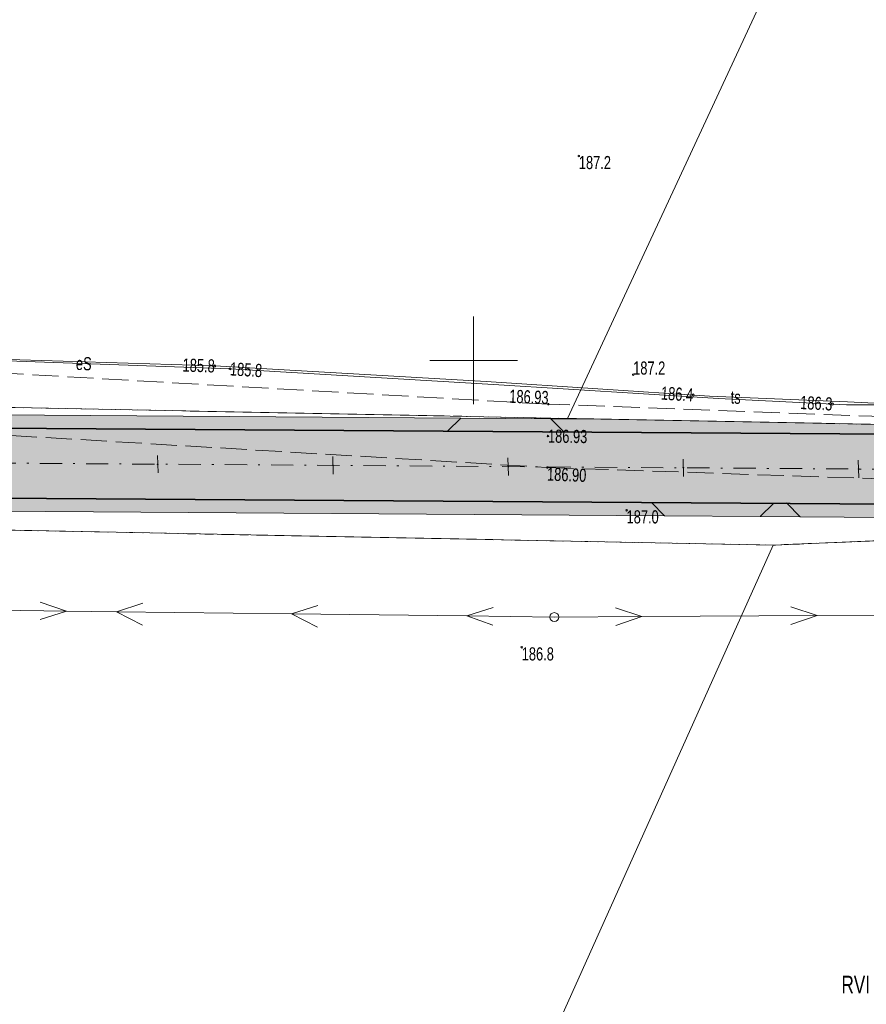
# Model space of a CAD drawing. Header units: millimetres. Extents: x 1024 to 29474, y -14562 to 6512.
# Tile 15 of 83: x 20891 to 20940, y 3028 to 3084. Entities that reach past the tile are written whole.
import ezdxf
from ezdxf.enums import TextEntityAlignment as Align

# ---------------------------------------------------------------- set-up
doc = ezdxf.new("R2010")
doc.units = ezdxf.units.MM
for name, pattern in [('1', [0]), ('2_OTKJ', [2, 1.5, -0.5]), ('4_SUEP_A', [0]), ('4_SUTP_A', [0]), ('DASHDOT', [25.4, 12.7, -6.35, 0, -6.35]), ('EGDE', [0]), ('EGKK', [2, 1.5, -0.5]), ('EGUG', [1, 0.5, -0.5])]:
    doc.linetypes.add(name, pattern=pattern)
for name, color, linetype, lineweight in [('D.O. Kr 15x30', 7, 'Continuous', 35), ('D.O. kresk jezdnia', 254, 'Continuous', 18), ('D.O. opornik 12x25', 1, 'Continuous', 35), ('D.O. oś pikieta', 250, 'DASHDOT', 20), ('D.O. Pobocze', 43, 'Continuous', 13), ('Dzialki', 7, 'EGDE', 18), ('Kontury', 3, 'EGKK', 18), ('Numery_konturow', 3, 'Continuous', 9), ('OTK_L_0', 7, '2_OTKJ', 18), ('OTR_T_0', 7, 'Continuous', 18), ('OTR_T_1', 7, 'Continuous', 18), ('Podzial_sekcyjny_krzyze', 7, '1', 18), ('SUEP_E_T_0', 1, 'Continuous', 0), ('SUEP_L_0', 1, '4_SUEP_A', 18), ('SUER_T_0', 1, 'Continuous', 18), ('SUP_T_2', 7, 'Continuous', 18), ('SUTP_E_T_0', 30, 'Continuous', 0), ('SUTP_L_0', 30, '4_SUTP_A', 18), ('SUTR_T_0', 30, 'Continuous', 18), ('Uzytki', 3, 'EGUG', 18)]:
    doc.layers.add(name, color=color, linetype=linetype, lineweight=lineweight)
doc.styles.get("Standard").update_dxf_attribs({"font": 'arial.ttf'})

# ---------------------------------------------------------------- blocks, each defined once
blk = doc.blocks.new('2_OTRN')
at = {"linetype": 'Continuous'}
blk.add_circle((0, 0), 0.045, dxfattribs=at)
blk = doc.blocks.new('2_OTRS')
at = {"linetype": 'Continuous'}
blk.add_circle((0, 0), 0.045, dxfattribs=at)
blk = doc.blocks.new('4_SUPS')
at = {"linetype": 'Continuous'}
blk.add_circle((0, 0), 0.0625, dxfattribs=at)
blk = doc.blocks.new('4_SUPP')
at = {"linetype": 'Continuous'}
blk.add_circle((0, 0), 0.25, dxfattribs=at)
blk = doc.blocks.new('Wykno-Rudnik')
at = {"layer": 'Dzialki'}
for p, q in [((4788.822376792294, 3103.072323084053), (4769.492376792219, 3061.432323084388)), ((4720.962376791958, 3062.382323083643), (4769.492376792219, 3061.432323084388)), ((4769.492376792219, 3061.432323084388), (4814.342376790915, 3060.562323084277)), ((4781.222376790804, 3054.202323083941), (4717.792376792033, 3055.442323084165)), ((4813.33237679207, 3055.562323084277), (4781.222376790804, 3054.202323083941)), ((4781.222376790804, 3054.202323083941), (4739.072376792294, 2960.382323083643))]:
    blk.add_line(p, q, dxfattribs=at)
at = {"layer": 'Kontury'}
for p, q in [((4720.962376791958, 3062.382323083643), (4769.492376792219, 3061.432323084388)), ((4769.492376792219, 3061.432323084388), (4798.862376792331, 3060.86232308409)), ((4781.222376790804, 3054.202323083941), (4717.792376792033, 3055.442323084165)), ((4813.33237679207, 3055.562323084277), (4781.222376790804, 3054.202323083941))]:
    blk.add_line(p, q, dxfattribs=at)
at = {"layer": 'OTK_L_0', "linetype": '2_OTKJ'}
for p, q in [((4768.392376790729, 3062.242323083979), (4723.612376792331, 3064.802323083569)), ((4823.58237679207, 3060.202323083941), (4768.392376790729, 3062.242323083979)), ((4723.732376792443, 3061.292323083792), (4768.33237679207, 3058.632323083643)), ((4768.33237679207, 3058.632323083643), (4823.142376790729, 3056.752323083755))]:
    blk.add_line(p, q, dxfattribs=at)
at = {"layer": 'Podzial_sekcyjny_krzyze'}
for p, q in [((4764.122376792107, 3062.242323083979), (4764.122376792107, 3067.242323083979)), ((4761.622376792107, 3064.742323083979), (4766.622376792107, 3064.742323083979))]:
    blk.add_line(p, q, dxfattribs=at)
at = {"layer": 'SUEP_L_0', "linetype": '4_SUEP_A'}
for p, q in [((4750.222376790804, 3064.262323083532), (4734.232376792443, 3064.83232308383)), ((4750.222376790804, 3064.262323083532), (4765.252376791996, 3063.372323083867)), ((4765.252376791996, 3063.372323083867), (4778.112376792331, 3062.572323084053)), ((4778.112376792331, 3062.572323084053), (4785.402376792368, 3062.212323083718)), ((4785.402376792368, 3062.212323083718), (4789.252376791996, 3062.192323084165)), ((4740.885530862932, 3050.438525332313), (4739.39171757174, 3050.956716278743)), ((4743.734579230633, 3050.403901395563), (4745.240544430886, 3050.885636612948)), ((4753.73384085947, 3050.28238229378), (4755.239806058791, 3050.764117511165)), ((4763.733102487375, 3050.160863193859), (4765.239067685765, 3050.642598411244)), ((4773.732641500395, 3050.130402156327), (4772.229639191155, 3050.621303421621)), ((4783.732457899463, 3050.190999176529), (4782.229455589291, 3050.681900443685)), ((4740.885530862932, 3050.438525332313), (4730.886269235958, 3050.560044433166)), ((4739.379565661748, 3049.956790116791), (4740.885530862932, 3050.438525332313)), ((4743.734579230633, 3050.403901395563), (4740.885530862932, 3050.438525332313)), ((4753.73384085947, 3050.28238229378), (4743.734579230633, 3050.403901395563)), ((4745.22535454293, 3049.635728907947), (4743.734579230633, 3050.403901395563)), ((4763.733102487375, 3050.160863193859), (4753.73384085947, 3050.28238229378)), ((4755.224616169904, 3049.514209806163), (4753.73384085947, 3050.28238229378)), ((4768.732733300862, 3050.100103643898), (4763.733102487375, 3050.160863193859)), ((4765.226915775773, 3049.642672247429), (4763.733102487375, 3050.160863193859)), ((4773.732641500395, 3050.130402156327), (4768.732733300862, 3050.100103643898)), ((4772.235698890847, 3049.621321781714), (4773.732641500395, 3050.130402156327)), ((4783.732457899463, 3050.190999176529), (4773.732641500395, 3050.130402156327)), ((4782.235515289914, 3049.681918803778), (4783.732457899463, 3050.190999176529)), ((4802.945652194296, 3050.307427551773), (4783.732457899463, 3050.190999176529))]:
    blk.add_line(p, q, dxfattribs=at)
at = {"layer": 'SUTP_L_0', "linetype": '4_SUTP_A'}
for p, q in [((4749.352376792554, 3064.422323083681), (4733.922376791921, 3064.912323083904)), ((4749.352376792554, 3064.422323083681), (4764.852376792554, 3063.532323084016)), ((4764.852376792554, 3063.532323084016), (4777.58237679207, 3062.702323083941)), ((4777.58237679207, 3062.702323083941), (4785.462376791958, 3062.372323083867)), ((4785.462376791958, 3062.372323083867), (4789.252376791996, 3062.192323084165))]:
    blk.add_line(p, q, dxfattribs=at)
at = {"layer": 'Uzytki'}
for p, q in [((4720.962376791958, 3062.382323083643), (4769.492376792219, 3061.432323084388)), ((4769.492376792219, 3061.432323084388), (4798.862376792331, 3060.86232308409)), ((4717.792376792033, 3055.442323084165), (4781.222376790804, 3054.202323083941)), ((4781.222376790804, 3054.202323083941), (4813.33237679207, 3055.562323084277))]:
    blk.add_line(p, q, dxfattribs=at)
at = {"layer": 'OTR_T_0'}
for p in [(4768.392376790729, 3062.242323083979), (4768.372376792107, 3060.422323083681), (4768.33237679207, 3058.632323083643)]:
    blk.add_blockref('2_OTRS', p, dxfattribs=at)
at = {"layer": 'OTR_T_1'}
for p in [(4770.132376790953, 3076.402323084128), (4773.233342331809, 3063.929960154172), (4772.85680574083, 3056.189588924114), (4766.872376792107, 3048.372323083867)]:
    blk.add_blockref('2_OTRN', p, dxfattribs=at)
at = {"layer": 'SUER_T_0'}
for p in [(4750.222376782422, 3064.262323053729), (4784.603740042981, 3062.251761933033)]:
    blk.add_blockref('4_SUPS', p, dxfattribs=at)
at = {"layer": 'SUP_T_2'}
blk.add_blockref('4_SUPP', (4768.732733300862, 3050.100103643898), dxfattribs=at)
at = {"layer": 'SUTR_T_0'}
for p in [(4749.352376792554, 3064.422323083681), (4776.657258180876, 3062.762641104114)]:
    blk.add_blockref('4_SUPS', p, dxfattribs=at)
at = {"layer": 'Numery_konturow', "width": 0.7}
blk.add_text('RVI', height=1, dxfattribs=at).set_placement((4785.123335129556, 3029.636966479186), align=Align.TOP_LEFT)
at = {"layer": 'OTR_T_0', "lineweight": 9, "width": 0.7}
blk.add_text('186.93', height=0.75, rotation=357.8799997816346, dxfattribs=at).set_placement((4768.392376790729, 3062.242323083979), align=Align.RIGHT)
blk.add_text('186.93', height=0.75, rotation=359.3000000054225, dxfattribs=at).set_placement((4768.372376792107, 3060.422323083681), align=Align.MIDDLE_LEFT)
blk.add_text('186.90', height=0.75, rotation=358.0399999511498, dxfattribs=at).set_placement((4768.33237679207, 3058.632323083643), align=Align.TOP_LEFT)
at = {"layer": 'OTR_T_1', "lineweight": 9, "width": 0.7}
for s, p in [('187.2', (4770.132376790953, 3076.402323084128)), ('187.0', (4772.85680574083, 3056.189588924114)), ('186.8', (4766.872376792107, 3048.372323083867))]:
    blk.add_text(s, height=0.75, dxfattribs=at).set_placement(p, align=Align.TOP_LEFT)
blk.add_text('187.2', height=0.75, dxfattribs=at).set_placement((4773.233342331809, 3063.929960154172))
at = {"layer": 'SUEP_E_T_0', "lineweight": 9, "width": 0.7}
blk.add_text('eS', height=0.75, rotation=357.9584257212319, dxfattribs=at).set_placement((4741.877107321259, 3064.559809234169), align=Align.MIDDLE)
at = {"layer": 'SUER_T_0', "lineweight": 9, "width": 0.7}
blk.add_text('185.8', height=0.75, rotation=356.6111933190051, dxfattribs=at).set_placement((4750.222376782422, 3064.262323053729), align=Align.MIDDLE_LEFT)
blk.add_text('186.3', height=0.75, rotation=357.1728754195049, dxfattribs=at).set_placement((4784.603740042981, 3062.251761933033), align=Align.MIDDLE_RIGHT)
at = {"layer": 'SUTP_E_T_0', "lineweight": 9, "width": 0.7}
blk.add_text('ts', height=0.75, rotation=357.6000000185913, dxfattribs=at).set_placement((4779.088535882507, 3062.6392478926), align=Align.MIDDLE)
at = {"layer": 'SUTR_T_0', "lineweight": 9, "width": 0.7}
for s, rotation, p in [('185.8', 358.1811082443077, (4749.352376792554, 3064.422323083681)), ('186.4', 356.269577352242, (4776.657258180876, 3062.762641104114))]:
    blk.add_text(s, height=0.75, rotation=rotation, dxfattribs=at).set_placement(p, align=Align.MIDDLE_RIGHT)

msp = doc.modelspace()

# ---------------------------------------------------------------- hatches: boundary and pattern name
at = {"layer": 'D.O. kresk jezdnia', "lineweight": 5, "ltscale": 0.3}
h = msp.add_hatch(color=256, dxfattribs=at)
h.dxf.hatch_style = 2
h.paths.add_polyline_path([(21652.32810901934, 3055.809806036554), (21656.16381894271, 3048.705339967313, -0.05551602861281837), (21662.38620806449, 3033.311750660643), (21666.34315578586, 3019.191307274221, -0.01291216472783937), (21670.7691486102, 3001.667589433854), (21674.83779725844, 2983.606647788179), (21676.88791733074, 2983.606647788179), (21672.72025384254, 3002.107121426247, 0.0129121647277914), (21668.26896963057, 3019.730974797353), (21664.31202190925, 3033.851418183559, 0.05551602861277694), (21657.9237024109, 3049.655503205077), (21654.07485333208, 3056.784305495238)])
h.paths.add_polyline_path([(21650.58136470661, 3054.835306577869), (21654.40393547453, 3047.755176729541, -0.05551602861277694), (21660.46039421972, 3032.772083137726), (21664.41734194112, 3018.651639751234, -0.0129121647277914), (21668.81804337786, 3001.228057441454), (21672.78767718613, 2983.606647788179), (21674.83779725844, 2983.606647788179), (21670.7691486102, 3001.667589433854, 0.01291216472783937), (21666.34315578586, 3019.19130727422), (21662.38620806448, 3033.311750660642, 0.05551602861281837), (21656.16381894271, 3048.705339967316), (21652.32810901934, 3055.809806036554)])
h.paths.add_polyline_path([(21562.42283301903, 3071.899739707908), (21563.73101682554, 3069.923547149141), (21628.6891158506, 3071.122628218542, -0.2859270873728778), (21651.37977312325, 3057.566304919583), (21652.32810901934, 3055.809806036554), (21654.07485333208, 3056.784305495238), (21653.14887731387, 3058.49938962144), (21653.13965659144, 3058.516468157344), (21653.14887731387, 3058.49938962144, 0.285725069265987), (21628.65220353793, 3073.122287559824)])
h.paths.add_polyline_path([(21563.73101682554, 3069.923547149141), (21565.03920063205, 3067.947354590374), (21628.72602816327, 3069.122968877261, -0.2859270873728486), (21649.60143285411, 3056.651151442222), (21649.61988965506, 3056.616141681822), (21650.58136470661, 3054.835306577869), (21652.32810901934, 3055.809806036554), (21651.37977312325, 3057.566304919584, 0.2859270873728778), (21628.6891158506, 3071.122628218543)])
h.paths.add_polyline_path([(21290.14464391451, 3061.718598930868), (21291.22365973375, 3059.756751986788), (21378.48749339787, 3062.950624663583, 0.007670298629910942), (21393.80651400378, 3063.746767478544), (21416.94617684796, 3065.305595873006, -0.0023118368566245), (21426.17533819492, 3065.884475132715), (21426.67894893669, 3067.916904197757, 0.002466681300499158), (21416.81174936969, 3067.301073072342), (21393.67208652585, 3065.742244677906, -0.007670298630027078), (21378.41434200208, 3064.949286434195)])
h.paths.add_polyline_path([(21291.22365973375, 3059.756751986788), (21292.30267555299, 3057.794905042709), (21378.56064479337, 3060.951962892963, 0.007670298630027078), (21393.94094148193, 3061.751290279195), (21417.08060432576, 3063.310118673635, -0.002156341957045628), (21425.67163043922, 3063.851654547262), (21426.17533819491, 3065.884475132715, 0.0023118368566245), (21416.94617684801, 3065.305595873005), (21393.80651400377, 3063.746767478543, -0.007670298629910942), (21378.4874933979, 3062.950624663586)])
h.paths.add_polyline_path([(21426.67894893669, 3067.916904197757), (21426.17533819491, 3065.884475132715, -0.006897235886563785), (21453.73599770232, 3067.104081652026), (21501.65672310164, 3068.562693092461, -0.002992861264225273), (21537.56000859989, 3069.440448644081), (21563.73101682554, 3069.923547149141), (21562.42283301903, 3071.899739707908), (21537.52309628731, 3071.440107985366, 0.002992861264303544), (21501.59587526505, 3070.561767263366), (21453.67514986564, 3069.103155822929, 0.006742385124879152)])
h.paths.add_polyline_path([(21518.60302765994, 3071.198048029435), (21517.47660262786, 3071.169348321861), (21517.52763880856, 3069.166246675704), (21518.65406384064, 3069.194946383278)])
h.paths.add_polyline_path([(21426.17533819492, 3065.884475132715), (21425.67163043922, 3063.851654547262, -0.007052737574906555), (21453.79684553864, 3065.105007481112), (21501.71757093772, 3066.563618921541, -0.002992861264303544), (21537.59692091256, 3067.4407893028), (21565.03920063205, 3067.947354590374), (21563.73101682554, 3069.923547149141), (21537.56000859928, 3069.440448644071, 0.002992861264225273), (21501.65672310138, 3068.562693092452), (21453.7359977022, 3067.104081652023, 0.006897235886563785)])
h.paths.add_polyline_path([(21144.25798178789, 3056.716451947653), (21142.97458356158, 3054.694494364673), (21248.15278663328, 3056.47061366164, 0.004924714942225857), (21277.72918366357, 3057.261512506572), (21292.30267555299, 3057.794905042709), (21291.22365973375, 3059.756751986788), (21277.65603226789, 3059.260174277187, -0.004924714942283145), (21248.11901792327, 3058.47032855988)])
h.paths.add_polyline_path([(21249.43586078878, 3058.876104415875), (21248.49849443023, 3058.860275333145), (21248.51106987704, 3058.115582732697), (21249.44843623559, 3058.131411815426)])
h.paths.add_polyline_path([(21249.43586078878, 3058.876104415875), (21248.49849443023, 3058.860275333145), (21248.51106987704, 3058.115582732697), (21249.44843623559, 3058.131411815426)])
h.paths.add_polyline_path([(21145.54138001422, 3058.738409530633), (21144.25798178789, 3056.716451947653), (21248.11901792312, 3058.470328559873, 0.004924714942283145), (21277.65603226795, 3059.260174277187), (21291.22365973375, 3059.756751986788), (21290.14464391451, 3061.718598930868), (21277.58288087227, 3061.258836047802, -0.004924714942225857), (21248.08524921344, 3060.470043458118)])
h.paths.add_polyline_path([(21672.78767718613, 2983.606647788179), (21674.30319525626, 2976.87918474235, 0.006289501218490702), (21678.21970353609, 2961.146075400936), (21681.72567559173, 2947.431662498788), (21683.60447119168, 2940.08232308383), (21686.4482894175, 2940.820746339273), (21680.3034797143, 2961.710473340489, -0.01612911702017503), (21676.2543004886, 2977.318716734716), (21674.83779725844, 2983.606647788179)])
h.paths.add_polyline_path([(21674.83779725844, 2983.606647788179), (21676.2543004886, 2977.318716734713, 0.01612911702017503), (21680.3034797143, 2961.710473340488), (21686.4482894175, 2940.820746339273), (21688.60883228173, 2941.381750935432), (21685.5630991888, 2950.917212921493), (21682.22219151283, 2962.274871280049, -0.01612911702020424), (21678.20540572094, 2977.758248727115), (21676.88791733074, 2983.606647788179)])
h.paths.add_polyline_path([(20999.05918192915, 3057.638264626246), (21076.27273195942, 3055.944989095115, 0.00970315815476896), (21095.67715967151, 3055.896079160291), (21144.25798178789, 3056.716451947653), (21145.54138001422, 3058.738409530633), (21095.64339096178, 3057.895794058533, -0.009703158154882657), (21076.3165809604, 3057.944508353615), (20999.88168510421, 3059.620708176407)])
h.paths.add_polyline_path([(20998.23667875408, 3055.655821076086), (21076.22888295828, 3053.945469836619, 0.009703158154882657), (21095.71092838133, 3053.896364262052), (21142.97458356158, 3054.694494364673), (21144.25798178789, 3056.716451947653), (21095.6771596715, 3055.896079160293, -0.00970315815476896), (21076.27273195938, 3055.944989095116), (20999.05918192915, 3057.638264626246)])
h.paths.add_polyline_path([(20871.97062815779, 3057.141210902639, 0.006872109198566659), (20881.64403613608, 3056.94133005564), (20943.82256097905, 3056.511297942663, -0.00375258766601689), (20988.8182793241, 3055.862364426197), (20998.23667875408, 3055.655821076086), (20999.05918192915, 3057.638264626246), (20988.86212832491, 3057.861883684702, 0.003752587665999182), (20943.83639282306, 3058.511250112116), (20881.65786798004, 3058.941282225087, -0.006267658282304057), (20872.88515089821, 3059.11194300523)])
h.paths.add_polyline_path([(20872.8851508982, 3059.111943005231, 0.006267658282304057), (20881.65786798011, 3058.941282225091), (20943.83639282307, 3058.511250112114, -0.003752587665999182), (20988.86212832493, 3057.8618836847), (20999.05918192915, 3057.638264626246), (20999.88168510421, 3059.620708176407), (20988.90597732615, 3059.861402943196, 0.003752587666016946), (20943.85022466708, 3060.511202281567), (20881.67169982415, 3060.941234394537, -0.005655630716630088), (20873.80062135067, 3061.084717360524)])
h.paths.add_polyline_path([(20982.33130597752, 3057.614582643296), (20983.26861718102, 3057.595768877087), (20983.28356381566, 3058.340417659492), (20982.34625261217, 3058.359231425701)])
h.paths.add_polyline_path([(20982.33130597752, 3057.614582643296), (20983.26861718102, 3057.595768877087), (20983.28356381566, 3058.340417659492), (20982.34625261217, 3058.359231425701)])
edge = h.paths.add_edge_path()
edge.add_line((20848.39419959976, 3062.767294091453), (20785.86977215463, 3069.212581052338))
edge.add_line((20785.86977215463, 3069.212581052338), (20785.66469030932, 3067.223123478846))
edge.add_line((20785.66469030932, 3067.223123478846), (20848.18911775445, 3060.777836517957))
edge.add_arc((20884.0784406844, 3408.932911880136), 350.000000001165, -95.88550698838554, -91.83267896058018)
edge.add_line((20872.88515089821, 3059.11194300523), (20873.80062135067, 3061.084717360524))
edge.add_arc((20884.07844068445, 3408.932911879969), 348.0000000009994, 264.11449301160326, 268.30758243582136, ccw=False)
edge = h.paths.add_edge_path()
edge.add_line((20848.18911775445, 3060.777836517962), (20785.66469030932, 3067.223123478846))
edge.add_line((20785.66469030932, 3067.223123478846), (20785.459608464, 3065.233665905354))
edge.add_line((20785.459608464, 3065.233665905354), (20847.98403590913, 3058.788378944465))
edge.add_arc((20884.07844068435, 3408.932911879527), 352.0000000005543, -95.88550698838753, -91.97120292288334)
edge.add_line((20871.97062815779, 3057.141210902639), (20872.8851508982, 3059.111943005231))
edge.add_arc((20884.07844068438, 3408.932911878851), 349.9999999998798, 264.1144930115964, 268.16732103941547, ccw=False)
at = {"layer": 'D.O. Pobocze'}
h = msp.add_hatch(dxfattribs=at)
h.set_pattern_fill('GRAVL1', color=256, scale=0.03, style=2)
h.set_pattern_definition([(228.0128, (12153.59073439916, 0.7619999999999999), (-6.095998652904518, -6.858001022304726), [0.102516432, -10.149145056]), (184.9696999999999, (12153.52215439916, 0.6858), (9.144000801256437, 0.7619933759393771), [0.175921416, -17.41621485]), (132.5104, (12153.34689439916, 0.6705599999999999), (7.619992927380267, -8.38200660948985), [0.124044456, -12.280416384]), (267.2737, (12153.04971439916, 0.4800599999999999), (0.7619969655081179, 15.24000022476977), [0.160201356, -15.859931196]), (292.8337, (12153.04209439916, 0.32004), (-3.810007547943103, 9.143997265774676), [0.15709011, -15.551942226]), (357.2737, (12153.10305439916, 0.17526), (-15.24000022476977, 0.7619969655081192), [0.160201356, -15.859931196]), (37.6942, (12153.26307439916, 0.16764), (-9.906005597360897, -7.619992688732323), [0.211858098, -20.973934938]), (72.2553, (12153.43071439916, 0.29718), (5.334008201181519, 16.76399712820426), [0.200015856, -19.801576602]), (121.4296, (12153.49167439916, 0.48768), (-6.096006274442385, 9.905996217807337), [0.1607438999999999, -15.91366362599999]), (175.2364, (12153.40785439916, 0.62484), (8.382000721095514, -0.76199354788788), [0.1835139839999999, -8.992181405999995]), (222.3973999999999, (12153.22497439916, 0.6400800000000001), (-9.14400560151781, -8.381993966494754), [0.237323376, -23.49503175]), (138.8141, (12153.80409439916, 0.47244), (-5.334002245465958, 4.571997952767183), [0.081001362, -8.019169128]), (171.4692, (12153.74313439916, 0.5257800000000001), (9.905998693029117, -1.52400602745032), [0.1541045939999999, -15.25639138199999]), (225, (12153.59073439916, 0.54864), (-1.06581410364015e-16, -0.7620002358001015), [0.107762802, -0.969867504]), (203.1985999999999, (12153.53739439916, 0.6400800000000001), (3.809999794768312, 1.524001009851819), [0.058032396, -5.74518663]), (291.8014, (12153.48405439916, 0.61722), (-0.7619999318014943, 2.286000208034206), [0.082069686, -4.021426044]), (30.9638, (12153.51453439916, 0.54102), (2.285998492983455, 1.524001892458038), [0.1332958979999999, -4.309889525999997]), (161.5651, (12153.62883439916, 0.6096000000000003), (1.524000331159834, -0.7619987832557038), [0.09638614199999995, -2.313269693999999]), (16.38950000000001, (12153.04209439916, 0.61722), (7.620001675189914, 2.285994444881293), [0.1350264, -13.36764789]), (70.3462, (12153.17163439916, 0.65532), (-3.047996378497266, -8.382001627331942), [0.113279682, -11.214664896]), (293.1986, (12153.62883439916, 0.7619999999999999), (-1.524001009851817, 3.809999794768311), [0.11606403, -5.687154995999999]), (343.6105, (12153.67455439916, 0.65532), (-7.620001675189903, 2.285994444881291), [0.1350263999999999, -13.36764788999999]), (339.444, (12153.04209439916, 0.1447800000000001), (-3.810001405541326, 1.523996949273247), [0.13021056, -6.380320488]), (294.7751, (12153.16401439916, 0.09906), (-3.809994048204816, 8.382002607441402), [0.109101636, -10.80107796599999]), (66.80140000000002, (12153.63645439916, 0), (1.524001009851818, 3.80999979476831), [0.11606403, -5.687154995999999]), (17.354, (12153.68217439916, 0.10668), (-9.90600153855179, -3.047995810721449), [0.1277348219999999, -12.64571308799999]), (69.444, (12153.26307439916, 0), (-1.52399694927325, -3.810001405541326), [0.06510528, -6.445425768]), (101.3099, (12153.59073439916, 0), (-0.7619981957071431, 3.048000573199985), [0.03885437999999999, -3.846598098]), (165.9638, (12153.58311439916, 0.03810000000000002), (2.286000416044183, -0.7619985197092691), [0.15709011, -2.9847159]), (186.0089999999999, (12153.43071439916, 0.07620000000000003), (7.619999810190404, 0.7619994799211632), [0.1455801, -14.412409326]), (303.6901, (12153.51453439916, 0.47244), (-0.7620010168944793, 1.523999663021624), [0.109897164, -2.637532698]), (353.1572, (12153.57549439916, 0.3809999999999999), (12.95399951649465, -1.524006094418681), [0.191867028, -18.994803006]), (60.94540000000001, (12153.76599439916, 0.35814), (-3.04800002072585, -5.334000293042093), [0.07845247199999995, -7.766817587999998]), (90, (12153.80409439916, 0.42672), (-0.7619999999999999, 0.7619999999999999), [0.04572, -0.71628]), (120.2564, (12153.41547439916, 0.09906), (3.047996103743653, -5.334001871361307), [0.105860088, -10.48018224]), (48.01280000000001, (12153.36213439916, 0.1905), (6.095998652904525, 6.858001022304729), [0.205032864, -10.046628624]), (0, (12153.49929439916, 0.3429), (0.7619999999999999, 0.7619999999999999), [0.19812, -0.5638799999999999]), (325.3047999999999, (12153.69741439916, 0.3429), (-7.61999562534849, 5.334006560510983), [0.120482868, -11.927794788]), (254.0546, (12153.79647439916, 0.27432), (-0.7619999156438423, -3.048000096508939), [0.110948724, -5.436495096]), (207.6459999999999, (12153.76599439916, 0.16764), (-14.47799680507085, -7.620005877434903), [0.18064353, -17.883739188]), (175.4261, (12153.60597439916, 0.08381999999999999), (-9.906000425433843, 0.7619960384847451), [0.1911088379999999, -18.91975438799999])])
h.paths.add_polyline_path([(20787.89665739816, 3064.982444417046), (20787.0737051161, 3064.31330351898), (20847.90713021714, 3058.042332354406, 0.02395595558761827), (20881.63884919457, 3056.191347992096), (20928.05791278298, 3055.870309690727), (20927.31311766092, 3056.62547869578), (20881.64403613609, 3056.941330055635, -0.02395595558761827), (20847.98403590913, 3058.78837894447)])
h.paths.add_polyline_path([(20774.74588970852, 3065.951078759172, -0.008741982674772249), (20777.30486202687, 3065.906379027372, -0.01241046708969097), (20780.92166615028, 3065.689541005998), (20781.59050079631, 3064.876301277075, 0.02372379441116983), (20774.74588970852, 3065.201244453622), (20774.74584247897, 3065.951078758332)])
h = msp.add_hatch(dxfattribs=at)
h.set_pattern_fill('GRAVL1', color=256, scale=0.03, style=2)
h.set_pattern_definition([(228.0128, (12153.59073439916, 0.7619999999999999), (-6.095998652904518, -6.858001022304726), [0.102516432, -10.149145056]), (184.9696999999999, (12153.52215439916, 0.6858), (9.144000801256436, 0.761993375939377), [0.175921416, -17.41621485]), (132.5104, (12153.34689439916, 0.6705599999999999), (7.619992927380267, -8.38200660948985), [0.124044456, -12.280416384]), (267.2737, (12153.04971439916, 0.4800599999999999), (0.7619969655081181, 15.24000022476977), [0.160201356, -15.859931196]), (292.8337, (12153.04209439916, 0.32004), (-3.810007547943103, 9.143997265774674), [0.15709011, -15.551942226]), (357.2737, (12153.10305439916, 0.17526), (-15.24000022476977, 0.7619969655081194), [0.160201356, -15.859931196]), (37.6942, (12153.26307439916, 0.16764), (-9.906005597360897, -7.619992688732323), [0.211858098, -20.973934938]), (72.2553, (12153.43071439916, 0.29718), (5.334008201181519, 16.76399712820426), [0.200015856, -19.801576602]), (121.4296, (12153.49167439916, 0.48768), (-6.096006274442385, 9.905996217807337), [0.1607438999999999, -15.91366362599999]), (175.2364, (12153.40785439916, 0.62484), (8.382000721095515, -0.76199354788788), [0.1835139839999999, -8.992181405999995]), (222.3973999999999, (12153.22497439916, 0.6400800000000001), (-9.14400560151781, -8.381993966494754), [0.237323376, -23.49503175]), (138.8141, (12153.80409439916, 0.47244), (-5.334002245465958, 4.571997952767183), [0.081001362, -8.019169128]), (171.4692, (12153.74313439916, 0.5257800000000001), (9.905998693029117, -1.52400602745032), [0.1541045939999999, -15.25639138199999]), (225, (12153.59073439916, 0.54864), (-1.06581410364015e-16, -0.7620002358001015), [0.107762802, -0.969867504]), (203.1985999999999, (12153.53739439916, 0.6400800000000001), (3.80999979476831, 1.524001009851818), [0.058032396, -5.74518663]), (291.8014, (12153.48405439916, 0.61722), (-0.7619999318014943, 2.286000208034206), [0.082069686, -4.021426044]), (30.9638, (12153.51453439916, 0.54102), (2.285998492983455, 1.524001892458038), [0.1332958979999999, -4.309889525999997]), (161.5651, (12153.62883439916, 0.6096000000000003), (1.524000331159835, -0.7619987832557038), [0.09638614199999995, -2.313269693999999]), (16.38950000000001, (12153.04209439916, 0.61722), (7.620001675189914, 2.285994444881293), [0.1350264, -13.36764789]), (70.3462, (12153.17163439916, 0.65532), (-3.047996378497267, -8.382001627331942), [0.113279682, -11.214664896]), (293.1986, (12153.62883439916, 0.7619999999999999), (-1.524001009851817, 3.809999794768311), [0.11606403, -5.687154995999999]), (343.6105, (12153.67455439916, 0.65532), (-7.620001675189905, 2.285994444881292), [0.1350263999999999, -13.36764788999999]), (339.444, (12153.04209439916, 0.1447800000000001), (-3.810001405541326, 1.523996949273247), [0.13021056, -6.380320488]), (294.7751, (12153.16401439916, 0.09906), (-3.809994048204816, 8.382002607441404), [0.109101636, -10.80107796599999]), (66.80140000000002, (12153.63645439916, 0), (1.524001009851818, 3.80999979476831), [0.11606403, -5.687154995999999]), (17.354, (12153.68217439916, 0.10668), (-9.90600153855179, -3.047995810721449), [0.1277348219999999, -12.64571308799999]), (69.444, (12153.26307439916, 0), (-1.52399694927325, -3.810001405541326), [0.06510528, -6.445425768]), (101.3099, (12153.59073439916, 0), (-0.7619981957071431, 3.048000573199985), [0.03885437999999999, -3.846598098]), (165.9638, (12153.58311439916, 0.03810000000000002), (2.286000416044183, -0.7619985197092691), [0.15709011, -2.9847159]), (186.0089999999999, (12153.43071439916, 0.07620000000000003), (7.619999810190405, 0.7619994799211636), [0.1455801, -14.412409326]), (303.6901, (12153.51453439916, 0.47244), (-0.7620010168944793, 1.523999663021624), [0.109897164, -2.637532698]), (353.1572, (12153.57549439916, 0.3809999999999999), (12.95399951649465, -1.524006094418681), [0.191867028, -18.994803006]), (60.94540000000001, (12153.76599439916, 0.35814), (-3.04800002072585, -5.334000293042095), [0.07845247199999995, -7.766817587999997]), (90, (12153.80409439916, 0.42672), (-0.7619999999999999, 0.7619999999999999), [0.04572, -0.71628]), (120.2564, (12153.41547439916, 0.09906), (3.047996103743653, -5.334001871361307), [0.105860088, -10.48018224]), (48.01280000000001, (12153.36213439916, 0.1905), (6.095998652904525, 6.858001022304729), [0.205032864, -10.046628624]), (0, (12153.49929439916, 0.3429), (0.7619999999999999, 0.7619999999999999), [0.19812, -0.5638799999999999]), (325.3047999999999, (12153.69741439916, 0.3429), (-7.61999562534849, 5.334006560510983), [0.120482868, -11.927794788]), (254.0546, (12153.79647439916, 0.27432), (-0.7619999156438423, -3.048000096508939), [0.110948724, -5.436495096]), (207.6459999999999, (12153.76599439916, 0.16764), (-14.47799680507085, -7.620005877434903), [0.18064353, -17.883739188]), (175.4261, (12153.60597439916, 0.08381999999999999), (-9.906000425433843, 0.7619960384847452), [0.1911088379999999, -18.91975438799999])])
h.paths.add_polyline_path([(21671.74993793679, 2984.800505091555), (21672.93738508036, 2979.529365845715), (21673.83387403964, 2978.96252588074), (21672.31682926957, 2985.696766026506)])
h.paths.add_polyline_path([(20780.92166615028, 3065.689541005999), (20781.59050079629, 3064.876301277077), (20787.0737051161, 3064.31330351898), (20787.89665739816, 3064.982444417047), (20786.89076877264, 3065.086135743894), (20785.459608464, 3065.233665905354), (20782.23137706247, 3065.566445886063, 0.004505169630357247)])
h.paths.add_polyline_path([(21002.79066744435, 3054.805772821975), (21008.0024110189, 3054.691480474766), (21008.76868495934, 3055.424856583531), (21001.98845396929, 3055.573545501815)])
h.paths.add_polyline_path([(21153.80328241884, 3054.877356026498), (21154.56583877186, 3054.140126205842), (21160.73849470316, 3054.244362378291), (21161.4757245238, 3055.006918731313)])
h.paths.add_polyline_path([(20866.98351910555, 3061.353045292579, 0.005017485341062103), (20873.96234257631, 3061.079976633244), (20873.237351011, 3061.852181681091), (20867.76290975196, 3062.066416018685)])
h.paths.add_polyline_path([(21171.1532494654, 3055.170340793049), (21178.15221348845, 3055.288530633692), (21177.41501008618, 3054.525974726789), (21171.9147360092, 3054.433092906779), (21171.1532494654, 3055.170340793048), (21171.15243594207, 3055.171128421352)])
h.paths.add_polyline_path([(21270.64192325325, 3057.018869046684), (21270.64150221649, 3057.019263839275), (21270.64192325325, 3057.018869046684), (21271.41568466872, 3056.293337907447), (21275.81051104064, 3056.442049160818), (21276.53374267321, 3057.218235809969), (21270.65430794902, 3057.019263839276, -2.06241455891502e-06)])
h.paths.add_polyline_path([(20928.05791278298, 3055.870309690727), (20933.52523721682, 3055.83249719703), (20934.28040622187, 3056.577292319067), (20927.31311766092, 3056.62547869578)])
h.paths.add_polyline_path([(21039.88581348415, 3053.992284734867), (21045.52024154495, 3053.868723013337), (21046.28650464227, 3054.602099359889), (21039.15243713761, 3054.758547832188)])
h.paths.add_polyline_path([(21080.31227379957, 3053.122467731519), (21085.78946312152, 3053.076881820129), (21086.54163136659, 3053.825282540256), (21086.5423600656, 3053.826007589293), (21080.56313062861, 3053.869141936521, -0.0004950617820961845), (21079.56914818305, 3053.883338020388), (21080.31227379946, 3053.122467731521)])
h.paths.add_polyline_path([(21181.41266881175, 3055.343589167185), (21182.17522516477, 3054.60635934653), (21187.69630141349, 3054.699592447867), (21188.43291491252, 3055.46151130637), (21188.43353123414, 3055.462148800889)])
h.paths.add_polyline_path([(21138.92886676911, 3054.626175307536), (21139.67553420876, 3053.888677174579), (21145.20235340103, 3053.982007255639), (21145.9421808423, 3054.744607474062)])
h.paths.add_polyline_path([(21203.47814524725, 3055.716203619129), (21204.24070160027, 3054.978973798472), (21209.73966997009, 3055.071833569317), (21210.47689979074, 3055.834389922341)])
h.paths.add_polyline_path([(21064.46616233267, 3058.204385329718), (21071.46343689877, 3058.050936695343), (21070.73005990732, 3058.817199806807), (21065.22384523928, 3058.937949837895)])
h.paths.add_polyline_path([(20935.07069425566, 3056.571826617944), (20935.81548937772, 3055.81665761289), (20941.27078896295, 3055.7789282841), (20942.025957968, 3056.523723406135)])
h.paths.add_polyline_path([(21294.12795413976, 3057.861710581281), (21294.9048840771, 3057.139644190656), (21300.42709594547, 3057.341758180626), (21301.16918332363, 3058.119420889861)])
h.paths.add_polyline_path([(21276.73024107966, 3057.225283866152, 0.0001663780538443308), (21277.72918366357, 3057.261512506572), (21282.47197947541, 3057.435099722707), (21283.71504709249, 3057.480596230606), (21283.05094143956, 3056.705787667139), (21277.51125982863, 3056.503054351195)])
h.paths.add_polyline_path([(21014.75482048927, 3059.294543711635), (21014.75422262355, 3059.29398697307), (21014.75482048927, 3059.294543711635), (21021.74356630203, 3059.141282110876), (21021.01284013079, 3059.907487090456), (21015.54188268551, 3060.027463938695)])
h.paths.add_polyline_path([(20965.9418328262, 3056.276709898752, -0.0005426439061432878), (20972.44844703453, 3056.17663219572), (20971.694586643, 3055.455136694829, -1.350933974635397e-05), (20966.6950226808, 3055.555856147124), (20965.9418328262, 3056.276709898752), (20965.93714406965, 3056.281197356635)])
h.paths.add_polyline_path([(21105.64064717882, 3054.064045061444), (21106.40320353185, 3053.326815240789), (21111.88890661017, 3053.419451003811), (21112.62475559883, 3054.181984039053), (21105.64064717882, 3054.064045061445), (21105.63765268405, 3054.066940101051)])
h.paths.add_polyline_path([(20915.6801439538, 3060.706029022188), (20922.31554307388, 3060.660138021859), (20921.57074795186, 3061.415307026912), (20916.43531295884, 3061.450824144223)])
h.paths.add_polyline_path([(21082.25982214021, 3057.849655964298, 0.003202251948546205), (21088.63860159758, 3057.826781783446), (21088.27408982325, 3058.190910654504), (21088.24980872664, 3058.215166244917), (21086.85000801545, 3058.592852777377), (21082.99830168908, 3058.592852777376)])
h.paths.add_polyline_path([(21173.94656166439, 3059.218081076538), (21180.51508045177, 3059.329002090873), (21179.92342549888, 3059.903347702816), (21174.51091819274, 3059.801825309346)])
h.paths.add_polyline_path([(21192.01847010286, 3059.523257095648), (21198.46887536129, 3059.632183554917), (21198.46872214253, 3059.632327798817), (21197.82055812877, 3060.242525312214), (21192.61836747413, 3060.143763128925)])
h.paths.add_polyline_path([(21238.30221033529, 3056.304269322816), (21238.75446006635, 3055.867040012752), (21243.77401601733, 3055.890717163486), (21244.30665412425, 3056.405664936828)])
h.paths.add_polyline_path([(20940.19543447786, 3060.536479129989), (20943.85022466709, 3060.511202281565, -0.0001981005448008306), (20946.22895232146, 3060.493808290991), (20945.74464697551, 3060.981870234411), (20945.74464697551, 3060.982092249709), (20945.49469400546, 3060.986940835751), (20940.74540370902, 3061.078893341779)])
h.paths.add_polyline_path([(21138.15288068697, 3058.613641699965), (21144.17067799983, 3058.715262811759), (21144.17042921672, 3058.715503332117), (21143.6448502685, 3059.223626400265), (21138.64441638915, 3059.131025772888)])
h.paths.add_polyline_path([(21108.69767300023, 3058.57668988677), (21108.24512630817, 3058.108596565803), (21108.24481681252, 3058.10827643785), (21108.24512630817, 3058.108596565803), (21114.15395371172, 3058.20837752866), (21113.67783641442, 3058.66868169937), (21112.79447119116, 3058.652323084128)])
h.paths.add_polyline_path([(20934.28040622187, 3056.577292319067), (20933.52523721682, 3055.832497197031), (20935.81548937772, 3055.81665761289), (20935.07069425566, 3056.571826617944)])
h = msp.add_hatch(dxfattribs=at)
h.set_pattern_fill('GRAVL1', color=256, scale=0.03, style=2)
h.set_pattern_definition([(228.0128, (12153.59073439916, 0.7619999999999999), (-6.095998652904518, -6.858001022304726), [0.102516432, -10.149145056]), (184.9696999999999, (12153.52215439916, 0.6858), (9.144000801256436, 0.761993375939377), [0.175921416, -17.41621485]), (132.5104, (12153.34689439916, 0.6705599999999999), (7.619992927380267, -8.38200660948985), [0.124044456, -12.280416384]), (267.2737, (12153.04971439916, 0.4800599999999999), (0.7619969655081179, 15.24000022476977), [0.160201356, -15.859931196]), (292.8337, (12153.04209439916, 0.32004), (-3.810007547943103, 9.143997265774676), [0.15709011, -15.551942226]), (357.2737, (12153.10305439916, 0.17526), (-15.24000022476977, 0.7619969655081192), [0.160201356, -15.859931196]), (37.6942, (12153.26307439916, 0.16764), (-9.906005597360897, -7.619992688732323), [0.211858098, -20.973934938]), (72.2553, (12153.43071439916, 0.29718), (5.334008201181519, 16.76399712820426), [0.200015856, -19.801576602]), (121.4296, (12153.49167439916, 0.48768), (-6.096006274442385, 9.905996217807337), [0.1607438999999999, -15.91366362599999]), (175.2364, (12153.40785439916, 0.62484), (8.382000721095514, -0.76199354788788), [0.1835139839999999, -8.992181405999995]), (222.3973999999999, (12153.22497439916, 0.6400800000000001), (-9.14400560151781, -8.381993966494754), [0.237323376, -23.49503175]), (138.8141, (12153.80409439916, 0.47244), (-5.334002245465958, 4.571997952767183), [0.081001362, -8.019169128]), (171.4692, (12153.74313439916, 0.5257800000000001), (9.905998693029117, -1.52400602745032), [0.1541045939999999, -15.25639138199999]), (225, (12153.59073439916, 0.54864), (-1.06581410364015e-16, -0.7620002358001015), [0.107762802, -0.969867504]), (203.1985999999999, (12153.53739439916, 0.6400800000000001), (3.80999979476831, 1.524001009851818), [0.058032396, -5.74518663]), (291.8014, (12153.48405439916, 0.61722), (-0.7619999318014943, 2.286000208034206), [0.082069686, -4.021426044]), (30.9638, (12153.51453439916, 0.54102), (2.285998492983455, 1.524001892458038), [0.1332958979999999, -4.309889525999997]), (161.5651, (12153.62883439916, 0.6096000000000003), (1.524000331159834, -0.7619987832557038), [0.09638614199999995, -2.313269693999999]), (16.38950000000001, (12153.04209439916, 0.61722), (7.620001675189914, 2.285994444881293), [0.1350264, -13.36764789]), (70.3462, (12153.17163439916, 0.65532), (-3.047996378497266, -8.382001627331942), [0.113279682, -11.214664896]), (293.1986, (12153.62883439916, 0.7619999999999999), (-1.524001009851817, 3.809999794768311), [0.11606403, -5.687154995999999]), (343.6105, (12153.67455439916, 0.65532), (-7.620001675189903, 2.285994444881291), [0.1350263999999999, -13.36764788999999]), (339.444, (12153.04209439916, 0.1447800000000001), (-3.810001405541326, 1.523996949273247), [0.13021056, -6.380320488]), (294.7751, (12153.16401439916, 0.09906), (-3.809994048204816, 8.382002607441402), [0.109101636, -10.80107796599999]), (66.80140000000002, (12153.63645439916, 0), (1.524001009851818, 3.80999979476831), [0.11606403, -5.687154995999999]), (17.354, (12153.68217439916, 0.10668), (-9.90600153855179, -3.047995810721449), [0.1277348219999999, -12.64571308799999]), (69.444, (12153.26307439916, 0), (-1.52399694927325, -3.810001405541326), [0.06510528, -6.445425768]), (101.3099, (12153.59073439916, 0), (-0.7619981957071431, 3.048000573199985), [0.03885437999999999, -3.846598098]), (165.9638, (12153.58311439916, 0.03810000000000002), (2.286000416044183, -0.7619985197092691), [0.15709011, -2.9847159]), (186.0089999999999, (12153.43071439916, 0.07620000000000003), (7.619999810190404, 0.7619994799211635), [0.1455801, -14.412409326]), (303.6901, (12153.51453439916, 0.47244), (-0.7620010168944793, 1.523999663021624), [0.109897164, -2.637532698]), (353.1572, (12153.57549439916, 0.3809999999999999), (12.95399951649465, -1.524006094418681), [0.191867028, -18.994803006]), (60.94540000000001, (12153.76599439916, 0.35814), (-3.04800002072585, -5.334000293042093), [0.07845247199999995, -7.766817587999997]), (90, (12153.80409439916, 0.42672), (-0.7619999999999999, 0.7619999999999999), [0.04572, -0.71628]), (120.2564, (12153.41547439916, 0.09906), (3.047996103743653, -5.334001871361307), [0.105860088, -10.48018224]), (48.01280000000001, (12153.36213439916, 0.1905), (6.095998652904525, 6.858001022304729), [0.205032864, -10.046628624]), (0, (12153.49929439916, 0.3429), (0.7619999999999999, 0.7619999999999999), [0.19812, -0.5638799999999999]), (325.3047999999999, (12153.69741439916, 0.3429), (-7.61999562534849, 5.334006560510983), [0.120482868, -11.927794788]), (254.0546, (12153.79647439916, 0.27432), (-0.7619999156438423, -3.048000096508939), [0.110948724, -5.436495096]), (207.6459999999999, (12153.76599439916, 0.16764), (-14.47799680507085, -7.620005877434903), [0.18064353, -17.883739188]), (175.4261, (12153.60597439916, 0.08381999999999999), (-9.906000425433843, 0.7619960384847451), [0.1911088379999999, -18.91975438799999])])
h.paths.add_polyline_path([(20945.74464697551, 3060.981870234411), (20946.22895232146, 3060.49380829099, -0.003554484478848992), (20988.90597732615, 3059.861402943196), (21014.75482048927, 3059.294543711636), (21015.54188268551, 3060.027463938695), (20988.92242070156, 3060.611222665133, 0.0004427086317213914), (20983.60622536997, 3060.72309639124), (20967.38447119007, 3060.562323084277), (20951.90447119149, 3060.86232308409)])
h.paths.add_polyline_path([(21021.74356630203, 3059.141282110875), (21021.01284013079, 3059.907487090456), (21065.22384523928, 3058.937949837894), (21064.46616598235, 3058.204388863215), (21064.46616233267, 3058.204385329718)])
h.paths.add_polyline_path([(20873.23735101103, 3061.85218168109, 0.006077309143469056), (20881.67688676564, 3061.691216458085), (20916.43531295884, 3061.450824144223), (20915.6801439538, 3060.706029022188), (20881.67169982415, 3060.941234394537, -0.005539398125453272), (20873.96234257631, 3061.079976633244)])
h.paths.add_polyline_path([(21114.15395371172, 3058.208377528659), (21138.15288068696, 3058.613641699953), (21138.15288098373, 3058.613641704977), (21138.15288068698, 3058.613641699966), (21138.64441638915, 3059.131025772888), (21113.67783641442, 3058.66868169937)])
h.paths.add_polyline_path([(20922.31554307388, 3060.660138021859), (20940.19543447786, 3060.536479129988), (20940.74540370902, 3061.078893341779), (20924.43026481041, 3061.395530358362), (20921.57074795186, 3061.415307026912)])
h.paths.add_polyline_path([(21088.24980872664, 3058.215166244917), (21088.33447119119, 3058.192323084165), (21090.04447119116, 3058.232323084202), (21108.69767300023, 3058.57668988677), (21108.24512630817, 3058.108596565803), (21095.64339096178, 3057.895794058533, -0.003516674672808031), (21088.63860159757, 3057.826781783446)])
h.paths.add_polyline_path([(21071.69462985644, 3058.045866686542), (21076.31658096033, 3057.944508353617, 0.002797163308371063), (21081.88774358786, 3057.853512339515), (21081.37724884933, 3058.609307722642, -0.002536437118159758), (21076.33302433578, 3058.694328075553), (21072.26472034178, 3058.783545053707)])
h.paths.add_polyline_path([(21081.88774358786, 3057.853512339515), (21081.37724884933, 3058.609307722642, 0.0008150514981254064), (21082.99830168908, 3058.592852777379), (21082.25982214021, 3057.849655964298, -0.0001867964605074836)])
h.paths.add_polyline_path([(21071.69462985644, 3058.045866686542), (21071.46343689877, 3058.050936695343), (21070.73005990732, 3058.817199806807), (21072.26472034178, 3058.783545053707)])

# ---------------------------------------------------------------- linework, layer by layer
at = {"layer": 'D.O. Kr 15x30'}
for p, q in [((20943.85022466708, 3060.511202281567), (20881.67169982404, 3060.941234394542)), ((20943.82256097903, 3056.511297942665), (20881.64403613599, 3056.94133005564))]:
    msp.add_line(p, q, dxfattribs=at)
at = {"layer": 'D.O. opornik 12x25'}
for p in [(20899.1420727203, 3058.820359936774), (20909.14183356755, 3058.751200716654), (20919.1415944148, 3058.682041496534), (20929.14135526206, 3058.612882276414), (20939.14111610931, 3058.543723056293)]:
    msp.add_point(p, dxfattribs=at)
at = {"layer": 'D.O. oś pikieta', "color": 0, "ltscale": 0.1}
for p, q in [((20899.12816020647, 3059.320166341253), (20899.15598523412, 3058.320553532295)), ((20909.12792105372, 3059.251007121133), (20909.15574608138, 3058.251394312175)), ((20919.12768190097, 3059.181847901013), (20919.15550692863, 3058.182235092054)), ((20929.12744274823, 3059.112688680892), (20929.15526777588, 3058.113075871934)), ((20939.12720359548, 3059.043529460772), (20939.15502862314, 3058.043916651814))]:
    msp.add_line(p, q, dxfattribs=at)
at = {"layer": 'D.O. oś pikieta', "ltscale": 0.1}
msp.add_line((20943.83639282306, 3058.511250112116), (20881.65786798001, 3058.941282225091), dxfattribs=at)
at = {"layer": 'D.O. Pobocze'}
for p, q in [((20916.43531295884, 3061.450824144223), (20881.67688676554, 3061.691216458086)), ((20915.6801439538, 3060.706029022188), (20916.43531295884, 3061.450824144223)), ((20921.57074795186, 3061.415307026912), (20916.43531295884, 3061.450824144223)), ((20924.43026481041, 3061.395530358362), (20921.57074795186, 3061.415307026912)), ((20922.31554307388, 3060.660138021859), (20921.57074795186, 3061.415307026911)), ((20951.90447119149, 3060.86232308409), (20924.43026481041, 3061.395530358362)), ((20928.05791278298, 3055.870309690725), (20927.31311766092, 3056.62547869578)), ((20928.05791278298, 3055.870309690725), (20927.31311766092, 3056.62547869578)), ((20929.78128345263, 3056.608408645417), (20938.77654611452, 3056.546196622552)), ((20933.52523721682, 3055.83249719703), (20934.28443352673, 3056.581264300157)), ((20933.52523721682, 3055.83249719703), (20934.2809803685, 3056.577858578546)), ((20935.81548937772, 3055.816657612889), (20935.02904730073, 3056.614053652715)), ((20935.07069425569, 3056.571826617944), (20935.81548937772, 3055.816657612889)), ((20928.05791278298, 3055.870309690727), (20881.63884919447, 3056.191347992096)), ((20928.05791278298, 3055.870309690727), (20933.52523721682, 3055.832497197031)), ((20935.81548937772, 3055.81665761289), (20933.52523721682, 3055.832497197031)), ((20935.81548937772, 3055.81665761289), (20941.27078896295, 3055.778928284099))]:
    msp.add_line(p, q, dxfattribs=at)

# ---------------------------------------------------------------- block references
msp.add_blockref('Wykno-Rudnik', (16153.04209439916, 0))

doc.saveas('drawing.dxf')
